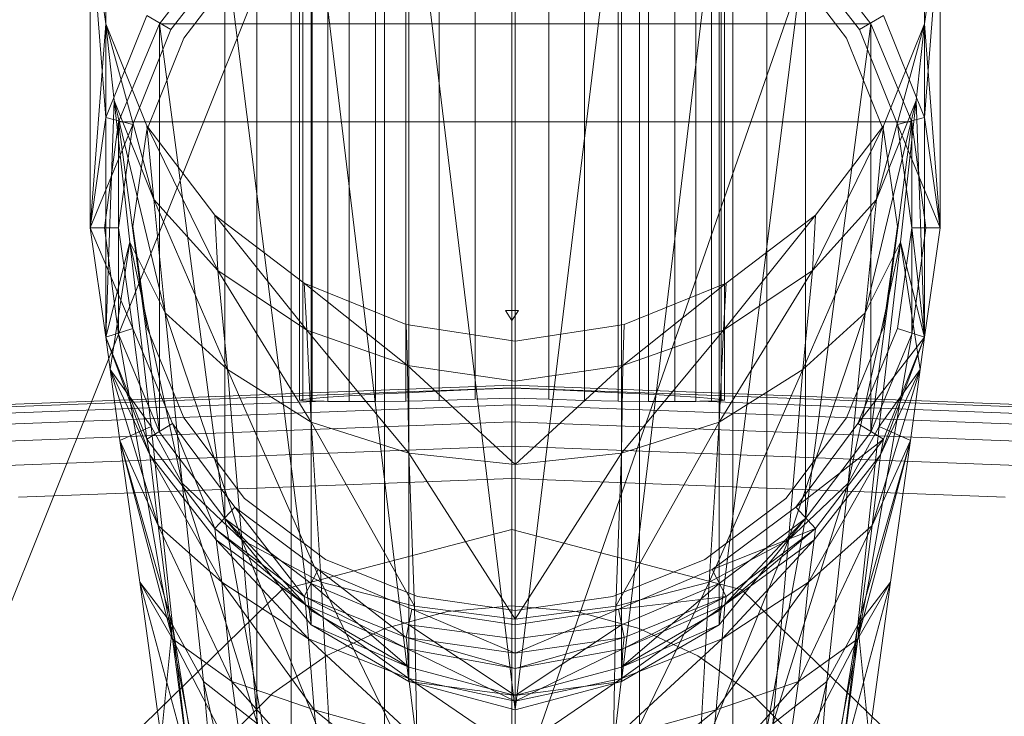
# Model space of a CAD drawing. Header units: metres. Extents: x 397.7 to 427.5, y 12.7 to 28.4.
# Tile 106 of 139: x 409.6787 to 409.7482, y 27.8742 to 27.9233. Entities that reach past the tile are written whole.
import ezdxf

# ---------------------------------------------------------------- set-up
doc = ezdxf.new("R2010")
doc.units = ezdxf.units.M
doc.layers.add('02_MOBILIARIO', color=7, linetype='Continuous', lineweight=18)
doc.layers.add('A-DETL-____-MBND', color=7, linetype='Continuous', lineweight=18)

# ---------------------------------------------------------------- blocks, each defined once
blk = doc.blocks.new('Family - Rentamans P2-152767-05_CLI_AIGUA_P2')
at = {"layer": 'A-DETL-____-MBND', "color": 253, "true_color": 0xaaaaaa}
for p, q in [((0.182758, 0.265), (0.141568, 0.162272)), ((0.218497, 0.265), (0.182758, 0.162272)), ((0.182758, 0.162272), (0.182758, 0.265)), ((0.164758, 0.150299), (0.164758, 0.245)), ((0.16717, 0.159299), (0.16717, 0.245)), ((0.16717, 0.159299), (0.16717, 0.245)), ((0.173758, 0.165887), (0.173758, 0.245)), ((0.173758, 0.165887), (0.173758, 0.245)), ((0.182758, 0.168299), (0.182758, 0.245)), ((0.182758, 0.168299), (0.182758, 0.245)), ((0.191758, 0.165887), (0.191758, 0.245)), ((0.191758, 0.165887), (0.191758, 0.245)), ((0.198347, 0.245), (0.198347, 0.159299)), ((0.198347, 0.159299), (0.198347, 0.245)), ((0.200758, 0.150299), (0.200758, 0.245)), ((0.167758, 0.240838), (0.167758, 0.191066)), ((0.167986, 0.240838), (0.167986, 0.191025)), ((0.167986, 0.240838), (0.167986, 0.191124)), ((0.168663, 0.240838), (0.168663, 0.191002)), ((0.168663, 0.240838), (0.168663, 0.191198)), ((0.169768, 0.19099), (0.169768, 0.240838)), ((0.169768, 0.240838), (0.169768, 0.191285)), ((0.171267, 0.240838), (0.171267, 0.191383)), ((0.171267, 0.240838), (0.171267, 0.190974)), ((0.173116, 0.240838), (0.173116, 0.191488)), ((0.173116, 0.240838), (0.173116, 0.190982)), ((0.175258, 0.240838), (0.175258, 0.191599)), ((0.175258, 0.240838), (0.175258, 0.191012)), ((0.177628, 0.240838), (0.177628, 0.19171)), ((0.177628, 0.240838), (0.177628, 0.191064)), ((0.180153, 0.240838), (0.180153, 0.191819)), ((0.180153, 0.240838), (0.180153, 0.191137)), ((0.182758, 0.240838), (0.182758, 0.191922)), ((0.182758, 0.191229), (0.182758, 0.240838)), ((0.185363, 0.240838), (0.185363, 0.191819)), ((0.185363, 0.191137), (0.185363, 0.240838)), ((0.187888, 0.240838), (0.187888, 0.19171)), ((0.187888, 0.240838), (0.187888, 0.191064)), ((0.190258, 0.240838), (0.190258, 0.191599)), ((0.190258, 0.240838), (0.190258, 0.191012)), ((0.1924, 0.240838), (0.1924, 0.191488)), ((0.1924, 0.240838), (0.1924, 0.190982)), ((0.194249, 0.240838), (0.194249, 0.191383)), ((0.194249, 0.240838), (0.194249, 0.190974)), ((0.195748, 0.240838), (0.195748, 0.19099)), ((0.195748, 0.240838), (0.195748, 0.191285)), ((0.196854, 0.240838), (0.196854, 0.191002)), ((0.196854, 0.240838), (0.196854, 0.191198)), ((0.19753, 0.191025), (0.19753, 0.240838)), ((0.19753, 0.240838), (0.19753, 0.191124)), ((0.197758, 0.240838), (0.197758, 0.191066)), ((0.154087, 0.211028), (0.154087, 0.232928)), ((0.211886, 0.232928), (0.211886, 0.211028)), ((0.182986, 0.232229), (0.182986, 0.169229)), ((0.175486, 0.231128), (0.182986, 0.169229)), ((0.175486, 0.231128), (0.175486, 0.171229)), ((0.190486, 0.231128), (0.182986, 0.169229)), ((0.190486, 0.231128), (0.190486, 0.171229)), ((0.168587, 0.228328), (0.175486, 0.171229)), ((0.168587, 0.228328), (0.168587, 0.175229)), ((0.197386, 0.228328), (0.190486, 0.171229)), ((0.197386, 0.228328), (0.197386, 0.175229)), ((0.152986, 0.225229), (0.154087, 0.217628)), ((0.152986, 0.203229), (0.152986, 0.225229)), ((0.154087, 0.211028), (0.152986, 0.225229)), ((0.211886, 0.217628), (0.212986, 0.225229)), ((0.212986, 0.225229), (0.211886, 0.211028)), ((0.212986, 0.225229), (0.212986, 0.203229)), ((0.162486, 0.223628), (0.157886, 0.217628)), ((0.162486, 0.223628), (0.157886, 0.217628)), ((0.162486, 0.223628), (0.157886, 0.217628)), ((0.162486, 0.223628), (0.168587, 0.175229)), ((0.162486, 0.223628), (0.162486, 0.182729)), ((0.203486, 0.223628), (0.197386, 0.175229)), ((0.208087, 0.217628), (0.203486, 0.223628)), ((0.208087, 0.217628), (0.203486, 0.223628)), ((0.203486, 0.223628), (0.203486, 0.182729)), ((0.208087, 0.217628), (0.203486, 0.223628)), ((0.158686, 0.217229), (0.163186, 0.223028)), ((0.158686, 0.217229), (0.163186, 0.223028)), ((0.202787, 0.223028), (0.207287, 0.217229)), ((0.202787, 0.223028), (0.207287, 0.217229)), ((0.159587, 0.216628), (0.163886, 0.222229)), ((0.163886, 0.222229), (0.159587, 0.216628)), ((0.206386, 0.216628), (0.202087, 0.222229)), ((0.202087, 0.222229), (0.206386, 0.216628)), ((0.152986, 0.203229), (0.154087, 0.217628)), ((0.154087, 0.211028), (0.156986, 0.218229)), ((0.157486, 0.205229), (0.154087, 0.217628)), ((0.154087, 0.217628), (0.156986, 0.210428)), ((0.154686, 0.212229), (0.154087, 0.217628)), ((0.154087, 0.195528), (0.154087, 0.217628)), ((0.157886, 0.217628), (0.154986, 0.210729)), ((0.157886, 0.217628), (0.154986, 0.210729)), ((0.157886, 0.217628), (0.154986, 0.210729)), ((0.158686, 0.217229), (0.156986, 0.218229)), ((0.208087, 0.217628), (0.157886, 0.217628)), ((0.157886, 0.217628), (0.162486, 0.182729)), ((0.157886, 0.217628), (0.157886, 0.188828)), ((0.208087, 0.217628), (0.203486, 0.182729)), ((0.208986, 0.218229), (0.207287, 0.217229)), ((0.210986, 0.210729), (0.208087, 0.217628)), ((0.210986, 0.210729), (0.208087, 0.217628)), ((0.208087, 0.217628), (0.208087, 0.188828)), ((0.210986, 0.210729), (0.208087, 0.217628)), ((0.211886, 0.217628), (0.208486, 0.205229)), ((0.208986, 0.218229), (0.211886, 0.211028)), ((0.208986, 0.210428), (0.211886, 0.217628)), ((0.211886, 0.217628), (0.211287, 0.212229)), ((0.211886, 0.217628), (0.211886, 0.195528)), ((0.211886, 0.217628), (0.212986, 0.203229)), ((0.155986, 0.210528), (0.158686, 0.217229)), ((0.155986, 0.210528), (0.158686, 0.217229)), ((0.207287, 0.217229), (0.209986, 0.210528)), ((0.207287, 0.217229), (0.209986, 0.210528)), ((0.156986, 0.210128), (0.159587, 0.216628)), ((0.159587, 0.216628), (0.156986, 0.210128)), ((0.208986, 0.210128), (0.206386, 0.216628)), ((0.206386, 0.216628), (0.208986, 0.210128)), ((0.154686, 0.212229), (0.154087, 0.195528)), ((0.154087, 0.195528), (0.154686, 0.212229)), ((0.158287, 0.197229), (0.154686, 0.212229)), ((0.154686, 0.212229), (0.157486, 0.205229)), ((0.155787, 0.202229), (0.154686, 0.212229)), ((0.211287, 0.212229), (0.207686, 0.197229)), ((0.211287, 0.212229), (0.208486, 0.205229)), ((0.210186, 0.202229), (0.211287, 0.212229)), ((0.211886, 0.195528), (0.211287, 0.212229)), ((0.152986, 0.203229), (0.154087, 0.211028)), ((0.154986, 0.210729), (0.153986, 0.203229)), ((0.154986, 0.210729), (0.153986, 0.203229)), ((0.154986, 0.210729), (0.153986, 0.203229)), ((0.155986, 0.210528), (0.154087, 0.211028)), ((0.210986, 0.210729), (0.154986, 0.210729)), ((0.154986, 0.210729), (0.157886, 0.188828)), ((0.154986, 0.210729), (0.154986, 0.195729)), ((0.210986, 0.210729), (0.208087, 0.188828)), ((0.211886, 0.211028), (0.209986, 0.210528)), ((0.211986, 0.203229), (0.210986, 0.210729)), ((0.211986, 0.203229), (0.210986, 0.210729)), ((0.210986, 0.210729), (0.210986, 0.195729)), ((0.211986, 0.203229), (0.210986, 0.210729)), ((0.211886, 0.211028), (0.212986, 0.203229)), ((0.152986, 0.203229), (0.155986, 0.210528)), ((0.154986, 0.203229), (0.155986, 0.210528)), ((0.154986, 0.203229), (0.155986, 0.210528)), ((0.155986, 0.203328), (0.156986, 0.210128)), ((0.156986, 0.210128), (0.155986, 0.203328)), ((0.161986, 0.200229), (0.156986, 0.210428)), ((0.156986, 0.210428), (0.161787, 0.204128)), ((0.157486, 0.205229), (0.156986, 0.210428)), ((0.208986, 0.210428), (0.203986, 0.200229)), ((0.204186, 0.204128), (0.208986, 0.210428)), ((0.208986, 0.210428), (0.208486, 0.205229)), ((0.209986, 0.203328), (0.208986, 0.210128)), ((0.208986, 0.210128), (0.209986, 0.203328)), ((0.212986, 0.203229), (0.209986, 0.210528)), ((0.209986, 0.210528), (0.210986, 0.203229)), ((0.209986, 0.210528), (0.210986, 0.203229)), ((0.162686, 0.193229), (0.157486, 0.205229)), ((0.157486, 0.205229), (0.161986, 0.200229)), ((0.158287, 0.197229), (0.157486, 0.205229)), ((0.208486, 0.205229), (0.203287, 0.193229)), ((0.208486, 0.205229), (0.203986, 0.200229)), ((0.208486, 0.205229), (0.207686, 0.197229)), ((0.168287, 0.196028), (0.161787, 0.204128)), ((0.161787, 0.204128), (0.168087, 0.199328)), ((0.161986, 0.200229), (0.161787, 0.204128)), ((0.204186, 0.204128), (0.197686, 0.196028)), ((0.197886, 0.199328), (0.204186, 0.204128)), ((0.204186, 0.204128), (0.203986, 0.200229)), ((0.154087, 0.195528), (0.152986, 0.203229)), ((0.155986, 0.196128), (0.152986, 0.203229)), ((0.154986, 0.203229), (0.152986, 0.203229)), ((0.153986, 0.203229), (0.154986, 0.195729)), ((0.153986, 0.203229), (0.154986, 0.195729)), ((0.154986, 0.195729), (0.153986, 0.203229)), ((0.153986, 0.203229), (0.154986, 0.195729)), ((0.155986, 0.196128), (0.154986, 0.203229)), ((0.155986, 0.196128), (0.154986, 0.203229)), ((0.156986, 0.196229), (0.155986, 0.203328)), ((0.155986, 0.203328), (0.156986, 0.196229)), ((0.208986, 0.196229), (0.209986, 0.203328)), ((0.209986, 0.203328), (0.208986, 0.196229)), ((0.210986, 0.203229), (0.209986, 0.196128)), ((0.210986, 0.203229), (0.209986, 0.196128)), ((0.212986, 0.203229), (0.210986, 0.203229)), ((0.210986, 0.203229), (0.211886, 0.195528)), ((0.210986, 0.195729), (0.211986, 0.203229)), ((0.210986, 0.195729), (0.211986, 0.203229)), ((0.210986, 0.195729), (0.211986, 0.203229)), ((0.210986, 0.195729), (0.211986, 0.203229)), ((0.212986, 0.203229), (0.211886, 0.195528)), ((0.155787, 0.202229), (0.154087, 0.195528)), ((0.154386, 0.193229), (0.155787, 0.202229)), ((0.159486, 0.185229), (0.155787, 0.202229)), ((0.155787, 0.202229), (0.158287, 0.197229)), ((0.157287, 0.189229), (0.155787, 0.202229)), ((0.210186, 0.202229), (0.206486, 0.185229)), ((0.210186, 0.202229), (0.207686, 0.197229)), ((0.208686, 0.189229), (0.210186, 0.202229)), ((0.211886, 0.195528), (0.210186, 0.202229)), ((0.211587, 0.193229), (0.210186, 0.202229)), ((0.168587, 0.189528), (0.161986, 0.200229)), ((0.161986, 0.200229), (0.168287, 0.196028)), ((0.162686, 0.193229), (0.161986, 0.200229)), ((0.203986, 0.200229), (0.197386, 0.189528)), ((0.203986, 0.200229), (0.197686, 0.196028)), ((0.203986, 0.200229), (0.203287, 0.193229)), ((0.175386, 0.193528), (0.168087, 0.199328)), ((0.168087, 0.199328), (0.175287, 0.196428)), ((0.168287, 0.196028), (0.168087, 0.199328)), ((0.190587, 0.193528), (0.197886, 0.199328)), ((0.190686, 0.196428), (0.197886, 0.199328)), ((0.197686, 0.196028), (0.197886, 0.199328)), ((0.163686, 0.181229), (0.158287, 0.197229)), ((0.158287, 0.197229), (0.162686, 0.193229)), ((0.159486, 0.185229), (0.158287, 0.197229)), ((0.182758, 0.197385), (0.182307, 0.197402)), ((0.182307, 0.197402), (0.182758, 0.197398)), ((0.182758, 0.196709), (0.182307, 0.197402)), ((0.182758, 0.197398), (0.183209, 0.197402)), ((0.183209, 0.197402), (0.182758, 0.197385)), ((0.182758, 0.196709), (0.183209, 0.197402)), ((0.182758, 0.196709), (0.182758, 0.197398)), ((0.182758, 0.197385), (0.182758, 0.196709)), ((0.207686, 0.197229), (0.202287, 0.181229)), ((0.207686, 0.197229), (0.203287, 0.193229)), ((0.207686, 0.197229), (0.206486, 0.185229)), ((0.154087, 0.195528), (0.155986, 0.196128)), ((0.155986, 0.196128), (0.154087, 0.195528)), ((0.158787, 0.189428), (0.155986, 0.196128)), ((0.158787, 0.189428), (0.155986, 0.196128)), ((0.155986, 0.196128), (0.156986, 0.188328)), ((0.159587, 0.189828), (0.156986, 0.196229)), ((0.156986, 0.196229), (0.159587, 0.189828)), ((0.175486, 0.187328), (0.168287, 0.196028)), ((0.168287, 0.196028), (0.175386, 0.193528)), ((0.168587, 0.189528), (0.168287, 0.196028)), ((0.175287, 0.196428), (0.182986, 0.195229)), ((0.175386, 0.193528), (0.175287, 0.196428)), ((0.182986, 0.195229), (0.190686, 0.196428)), ((0.197686, 0.196028), (0.190486, 0.187328)), ((0.190587, 0.193528), (0.190686, 0.196428)), ((0.197686, 0.196028), (0.190587, 0.193528)), ((0.197386, 0.189528), (0.197686, 0.196028)), ((0.206386, 0.189828), (0.208986, 0.196229)), ((0.208986, 0.196229), (0.206386, 0.189828)), ((0.209986, 0.196128), (0.207186, 0.189428)), ((0.209986, 0.196128), (0.207186, 0.189428)), ((0.209986, 0.196128), (0.211886, 0.195528)), ((0.211886, 0.195528), (0.209986, 0.196128)), ((0.154386, 0.193229), (0.154087, 0.195528)), ((0.156986, 0.188328), (0.154087, 0.195528)), ((0.154087, 0.195528), (0.156986, 0.188328)), ((0.157186, 0.187229), (0.154087, 0.195528)), ((0.154087, 0.195528), (0.156986, 0.188328)), ((0.154986, 0.195729), (0.157886, 0.188828)), ((0.157986, 0.178428), (0.154986, 0.195729)), ((0.157886, 0.188828), (0.154986, 0.195729)), ((0.154986, 0.195729), (0.157986, 0.178428)), ((0.154986, 0.195729), (0.157886, 0.188828)), ((0.154986, 0.195729), (0.157886, 0.188828)), ((0.154986, 0.195729), (0.157886, 0.188828)), ((0.157886, 0.188828), (0.154986, 0.195729)), ((0.154986, 0.195729), (0.157886, 0.188828)), ((0.211886, 0.195528), (0.207186, 0.189428)), ((0.210986, 0.195729), (0.207986, 0.178428)), ((0.207986, 0.178428), (0.210986, 0.195729)), ((0.208087, 0.188828), (0.210986, 0.195729)), ((0.210986, 0.195729), (0.208087, 0.188828)), ((0.208087, 0.188828), (0.210986, 0.195729)), ((0.208087, 0.188828), (0.210986, 0.195729)), ((0.208087, 0.188828), (0.210986, 0.195729)), ((0.210986, 0.195729), (0.208087, 0.188828)), ((0.208087, 0.188828), (0.210986, 0.195729)), ((0.211886, 0.195528), (0.208787, 0.187229)), ((0.211886, 0.195528), (0.208986, 0.188328)), ((0.211886, 0.195528), (0.208986, 0.188328)), ((0.208986, 0.188328), (0.211886, 0.195528)), ((0.211886, 0.195528), (0.211587, 0.193229)), ((0.182986, 0.192428), (0.182986, 0.195229)), ((0.182986, 0.186528), (0.175386, 0.193528)), ((0.175386, 0.193528), (0.182986, 0.192428)), ((0.175486, 0.187328), (0.175386, 0.193528)), ((0.190587, 0.193528), (0.182986, 0.192428)), ((0.182986, 0.186528), (0.190587, 0.193528)), ((0.190486, 0.187328), (0.190587, 0.193528)), ((0.157287, 0.189229), (0.154386, 0.193229)), ((0.155087, 0.188229), (0.154386, 0.193229)), ((0.154386, 0.193229), (0.157186, 0.187229)), ((0.157787, 0.182229), (0.154386, 0.193229)), ((0.169287, 0.178229), (0.162686, 0.193229)), ((0.162686, 0.193229), (0.168587, 0.189528)), ((0.163686, 0.181229), (0.162686, 0.193229)), ((0.203287, 0.193229), (0.196686, 0.178229)), ((0.203287, 0.193229), (0.197386, 0.189528)), ((0.203287, 0.193229), (0.202287, 0.181229)), ((0.208186, 0.182229), (0.211587, 0.193229)), ((0.211587, 0.193229), (0.208686, 0.189229)), ((0.208787, 0.187229), (0.211587, 0.193229)), ((0.211587, 0.193229), (0.210886, 0.188229)), ((0.104556, 0.189155), (0.182758, 0.192131)), ((0.105705, 0.189025), (0.182758, 0.191957)), ((0.180153, 0.191819), (0.182758, 0.191922)), ((0.182757, 0.191922), (0.182757, 0.191957)), ((0.182758, 0.192131), (0.260961, 0.189155)), ((0.182758, 0.191957), (0.182758, 0.192131)), ((0.182758, 0.191957), (0.259811, 0.189025)), ((0.182758, 0.191922), (0.185363, 0.191819)), ((0.182986, 0.186528), (0.182986, 0.192428)), ((0.167986, 0.191124), (0.168663, 0.191198)), ((0.168663, 0.191198), (0.169768, 0.191285)), ((0.169768, 0.191285), (0.171267, 0.191383)), ((0.171267, 0.191383), (0.173116, 0.191488)), ((0.173116, 0.191488), (0.175258, 0.191599)), ((0.175258, 0.191599), (0.177628, 0.19171)), ((0.177628, 0.19171), (0.180153, 0.191819)), ((0.182758, 0.191229), (0.180153, 0.191137)), ((0.182758, 0.190738), (0.182758, 0.191229)), ((0.185363, 0.191137), (0.182758, 0.191229)), ((0.185363, 0.191819), (0.187888, 0.19171)), ((0.187888, 0.19171), (0.190258, 0.191599)), ((0.190258, 0.191599), (0.1924, 0.191488)), ((0.1924, 0.191488), (0.194249, 0.191383)), ((0.194249, 0.191383), (0.195748, 0.191285)), ((0.195748, 0.191285), (0.196854, 0.191198)), ((0.196854, 0.191198), (0.19753, 0.191124)), ((0.10869, 0.188685), (0.169502, 0.191)), ((0.113742, 0.188111), (0.182758, 0.190738)), ((0.167758, 0.191066), (0.167986, 0.191124)), ((0.167986, 0.191025), (0.167758, 0.191066)), ((0.168663, 0.191002), (0.167986, 0.191025)), ((0.169502, 0.191), (0.168663, 0.191002)), ((0.169768, 0.19099), (0.169502, 0.191)), ((0.171267, 0.190974), (0.169768, 0.19099)), ((0.173116, 0.190982), (0.171267, 0.190974)), ((0.175258, 0.191012), (0.173116, 0.190982)), ((0.177628, 0.191064), (0.175258, 0.191012)), ((0.180153, 0.191137), (0.177628, 0.191064)), ((0.182758, 0.190738), (0.251774, 0.188111)), ((0.182758, 0.189549), (0.182758, 0.190738)), ((0.187888, 0.191064), (0.185363, 0.191137)), ((0.190258, 0.191012), (0.187888, 0.191064)), ((0.1924, 0.190982), (0.190258, 0.191012)), ((0.194249, 0.190974), (0.1924, 0.190982)), ((0.195748, 0.19099), (0.194249, 0.190974)), ((0.195748, 0.19099), (0.196014, 0.191)), ((0.196854, 0.191002), (0.196014, 0.191)), ((0.196014, 0.191), (0.256826, 0.188685)), ((0.19753, 0.191025), (0.196854, 0.191002)), ((0.19753, 0.191124), (0.197758, 0.191066)), ((0.197758, 0.191066), (0.19753, 0.191025)), ((0.163886, 0.184128), (0.159587, 0.189828)), ((0.159587, 0.189828), (0.163886, 0.184128)), ((0.202087, 0.184128), (0.206386, 0.189828)), ((0.206386, 0.189828), (0.202087, 0.184128)), ((0.121577, 0.18722), (0.182758, 0.189549)), ((0.155087, 0.188229), (0.157287, 0.189229)), ((0.158787, 0.189428), (0.156986, 0.188328)), ((0.159486, 0.185229), (0.157287, 0.189229)), ((0.158787, 0.175229), (0.157287, 0.189229)), ((0.163186, 0.183528), (0.158787, 0.189428)), ((0.163186, 0.183528), (0.158787, 0.189428)), ((0.158787, 0.189428), (0.161787, 0.182028)), ((0.175886, 0.176528), (0.168587, 0.189528)), ((0.168587, 0.189528), (0.175486, 0.187328)), ((0.169287, 0.178229), (0.168587, 0.189528)), ((0.182758, 0.189549), (0.243939, 0.18722)), ((0.182758, 0.187828), (0.182758, 0.189549)), ((0.197386, 0.189528), (0.190087, 0.176528)), ((0.197386, 0.189528), (0.190486, 0.187328)), ((0.196686, 0.178229), (0.197386, 0.189528)), ((0.207186, 0.189428), (0.202787, 0.183528)), ((0.207186, 0.189428), (0.202787, 0.183528)), ((0.208686, 0.189229), (0.206486, 0.185229)), ((0.207186, 0.189428), (0.208986, 0.188328)), ((0.208686, 0.189229), (0.207186, 0.175229)), ((0.210886, 0.188229), (0.208686, 0.189229)), ((0.157886, 0.188828), (0.162486, 0.182729)), ((0.162486, 0.182729), (0.157886, 0.188828)), ((0.157886, 0.188828), (0.162486, 0.182729)), ((0.157886, 0.188828), (0.162486, 0.182729)), ((0.157886, 0.188828), (0.162486, 0.182729)), ((0.162486, 0.182729), (0.157886, 0.188828)), ((0.157886, 0.188828), (0.162486, 0.182729)), ((0.203486, 0.182729), (0.208087, 0.188828)), ((0.208087, 0.188828), (0.203486, 0.182729)), ((0.203486, 0.182729), (0.208087, 0.188828)), ((0.203486, 0.182729), (0.208087, 0.188828)), ((0.208087, 0.188828), (0.203486, 0.182729)), ((0.203486, 0.182729), (0.208087, 0.188828)), ((0.203486, 0.182729), (0.208087, 0.188828)), ((0.132917, 0.185931), (0.182758, 0.187828)), ((0.158787, 0.175229), (0.155087, 0.188229)), ((0.156486, 0.178229), (0.155087, 0.188229)), ((0.155087, 0.188229), (0.157787, 0.182229)), ((0.158787, 0.174229), (0.155087, 0.188229)), ((0.157186, 0.187229), (0.156986, 0.188328)), ((0.161787, 0.182028), (0.156986, 0.188328)), ((0.156986, 0.188328), (0.161787, 0.182028)), ((0.156986, 0.188328), (0.161787, 0.182028)), ((0.182758, 0.187828), (0.232599, 0.185931)), ((0.182758, 0.18555), (0.182759, 0.187828)), ((0.202787, 0.183528), (0.208986, 0.188328)), ((0.204186, 0.182028), (0.208986, 0.188328)), ((0.208986, 0.188328), (0.204186, 0.182028)), ((0.204186, 0.182028), (0.208986, 0.188328)), ((0.210886, 0.188229), (0.207186, 0.175229)), ((0.207186, 0.174229), (0.210886, 0.188229)), ((0.208186, 0.182229), (0.210886, 0.188229)), ((0.208986, 0.188328), (0.208787, 0.187229)), ((0.210886, 0.188229), (0.209486, 0.178229)), ((0.157787, 0.182229), (0.157186, 0.187229)), ((0.157186, 0.187229), (0.161886, 0.181229)), ((0.162287, 0.178229), (0.157186, 0.187229)), ((0.182986, 0.175628), (0.175486, 0.187328)), ((0.175486, 0.187328), (0.182986, 0.186528)), ((0.175886, 0.176528), (0.175486, 0.187328)), ((0.190486, 0.187328), (0.182986, 0.186528)), ((0.190486, 0.187328), (0.182986, 0.175628)), ((0.190087, 0.176528), (0.190486, 0.187328)), ((0.208787, 0.187229), (0.203686, 0.178229)), ((0.204087, 0.181229), (0.208787, 0.187229)), ((0.208787, 0.187229), (0.208186, 0.182229)), ((0.182986, 0.175628), (0.182986, 0.186528)), ((0.14793, 0.184225), (0.182758, 0.18555)), ((0.163686, 0.181229), (0.159486, 0.185229)), ((0.164787, 0.168229), (0.159486, 0.185229)), ((0.160986, 0.171229), (0.159486, 0.185229)), ((0.182758, 0.18555), (0.217586, 0.184225)), ((0.206486, 0.185229), (0.201186, 0.168229)), ((0.206486, 0.185229), (0.202287, 0.181229)), ((0.206486, 0.185229), (0.204986, 0.171229)), ((0.163186, 0.183528), (0.161787, 0.182028)), ((0.169087, 0.179128), (0.163186, 0.183528)), ((0.169087, 0.179128), (0.163186, 0.183528)), ((0.163186, 0.183528), (0.168087, 0.177229)), ((0.169587, 0.179828), (0.163886, 0.184128)), ((0.163886, 0.184128), (0.169587, 0.179828)), ((0.196386, 0.179828), (0.202087, 0.184128)), ((0.202087, 0.184128), (0.196386, 0.179828)), ((0.202787, 0.183528), (0.196886, 0.179128)), ((0.202787, 0.183528), (0.196886, 0.179128)), ((0.202787, 0.183528), (0.204186, 0.182028)), ((0.158787, 0.174229), (0.157787, 0.182229)), ((0.157787, 0.182229), (0.162287, 0.178229)), ((0.162986, 0.171229), (0.157787, 0.182229)), ((0.162486, 0.182729), (0.172787, 0.126729)), ((0.162486, 0.182729), (0.172787, 0.126729)), ((0.162486, 0.182729), (0.168587, 0.178128)), ((0.162486, 0.182729), (0.168587, 0.176229)), ((0.162486, 0.182729), (0.168587, 0.176229)), ((0.162486, 0.182729), (0.168587, 0.176229)), ((0.168587, 0.175229), (0.162486, 0.182729)), ((0.162486, 0.182729), (0.168587, 0.175229)), ((0.193186, 0.126729), (0.203486, 0.182729)), ((0.193186, 0.126729), (0.203486, 0.182729)), ((0.197386, 0.178128), (0.203486, 0.182729)), ((0.197386, 0.176229), (0.203486, 0.182729)), ((0.197386, 0.176229), (0.203486, 0.182729)), ((0.197386, 0.175229), (0.203486, 0.182729)), ((0.197386, 0.176229), (0.203486, 0.182729)), ((0.197386, 0.176229), (0.203486, 0.182729)), ((0.202986, 0.171229), (0.208186, 0.182229)), ((0.203686, 0.178229), (0.208186, 0.182229)), ((0.208186, 0.182229), (0.207186, 0.174229)), ((0.168087, 0.177229), (0.161787, 0.182028)), ((0.161787, 0.182028), (0.168087, 0.177229)), ((0.161787, 0.182028), (0.168186, 0.176628)), ((0.161886, 0.181229), (0.161787, 0.182028)), ((0.161787, 0.182028), (0.168087, 0.177229)), ((0.166524, 0.177701), (0.182758, 0.18194)), ((0.182758, 0.18194), (0.166524, 0.177701)), ((0.182758, 0.18194), (0.198992, 0.177701)), ((0.198992, 0.177701), (0.182758, 0.18194)), ((0.196886, 0.179128), (0.204186, 0.182028)), ((0.204186, 0.182028), (0.197787, 0.176628)), ((0.197886, 0.177229), (0.204186, 0.182028)), ((0.204186, 0.182028), (0.197886, 0.177229)), ((0.197886, 0.177229), (0.204186, 0.182028)), ((0.204186, 0.182028), (0.204087, 0.181229)), ((0.161886, 0.181229), (0.168186, 0.176628)), ((0.162287, 0.178229), (0.161886, 0.181229)), ((0.161886, 0.181229), (0.168386, 0.174229)), ((0.169287, 0.178229), (0.163686, 0.181229)), ((0.169986, 0.165628), (0.163686, 0.181229)), ((0.164787, 0.168229), (0.163686, 0.181229)), ((0.202287, 0.181229), (0.195986, 0.165628)), ((0.202287, 0.181229), (0.196686, 0.178229)), ((0.204087, 0.181229), (0.197587, 0.174229)), ((0.197787, 0.176628), (0.204087, 0.181229)), ((0.202287, 0.181229), (0.201186, 0.168229)), ((0.204087, 0.181229), (0.203686, 0.178229)), ((0.176087, 0.177229), (0.169587, 0.179828)), ((0.169587, 0.179828), (0.176087, 0.177229)), ((0.189886, 0.177229), (0.196386, 0.179828)), ((0.196386, 0.179828), (0.189886, 0.177229)), ((0.169087, 0.179128), (0.168087, 0.177229)), ((0.175686, 0.176328), (0.169087, 0.179128)), ((0.175686, 0.176328), (0.169087, 0.179128)), ((0.169087, 0.179128), (0.175287, 0.174328)), ((0.196886, 0.179128), (0.190287, 0.176328)), ((0.196886, 0.179128), (0.190287, 0.176328)), ((0.196886, 0.179128), (0.197886, 0.177229)), ((0.158787, 0.175229), (0.156486, 0.178229)), ((0.157986, 0.167229), (0.156486, 0.178229)), ((0.156486, 0.178229), (0.158787, 0.174229)), ((0.159986, 0.165229), (0.156486, 0.178229)), ((0.167986, 0.126428), (0.157986, 0.178428)), ((0.157986, 0.178428), (0.167986, 0.126428)), ((0.162986, 0.171229), (0.162287, 0.178229)), ((0.162287, 0.178229), (0.168386, 0.174229)), ((0.168787, 0.169229), (0.162287, 0.178229)), ((0.168587, 0.178128), (0.175486, 0.175229)), ((0.168587, 0.176229), (0.168587, 0.178128)), ((0.168587, 0.178128), (0.175486, 0.172229)), ((0.175886, 0.176528), (0.169287, 0.178229)), ((0.176087, 0.164229), (0.169287, 0.178229)), ((0.169986, 0.165628), (0.169287, 0.178229)), ((0.196686, 0.178229), (0.189886, 0.164229)), ((0.196686, 0.178229), (0.190087, 0.176528)), ((0.190486, 0.175229), (0.197386, 0.178128)), ((0.190486, 0.172229), (0.197386, 0.178128)), ((0.195986, 0.165628), (0.196686, 0.178229)), ((0.203686, 0.178229), (0.197186, 0.169229)), ((0.197386, 0.178128), (0.197386, 0.176229)), ((0.197587, 0.174229), (0.203686, 0.178229)), ((0.207986, 0.178428), (0.197986, 0.126428)), ((0.207986, 0.178428), (0.197986, 0.126428)), ((0.203686, 0.178229), (0.202986, 0.171229)), ((0.205986, 0.165229), (0.209486, 0.178229)), ((0.209486, 0.178229), (0.207186, 0.175229)), ((0.207186, 0.174229), (0.209486, 0.178229)), ((0.209486, 0.178229), (0.207986, 0.167229)), ((0.166524, 0.177701), (0.154641, 0.166119)), ((0.154641, 0.166119), (0.166524, 0.177701)), ((0.198992, 0.177701), (0.210876, 0.166119)), ((0.210876, 0.166119), (0.198992, 0.177701)), ((0.175287, 0.174328), (0.168087, 0.177229)), ((0.168087, 0.177229), (0.175287, 0.174328)), ((0.168087, 0.177229), (0.175386, 0.173528)), ((0.168186, 0.176628), (0.168087, 0.177229)), ((0.168087, 0.177229), (0.175287, 0.174328)), ((0.168186, 0.176628), (0.175386, 0.173528)), ((0.168186, 0.176628), (0.175486, 0.171428)), ((0.168186, 0.176628), (0.168386, 0.174229)), ((0.182986, 0.176229), (0.176087, 0.177229)), ((0.176087, 0.177229), (0.182986, 0.176229)), ((0.182986, 0.176229), (0.189886, 0.177229)), ((0.189886, 0.177229), (0.182986, 0.176229)), ((0.190287, 0.176328), (0.197886, 0.177229)), ((0.197787, 0.176628), (0.190486, 0.171428)), ((0.197886, 0.177229), (0.190587, 0.173528)), ((0.190587, 0.173528), (0.197787, 0.176628)), ((0.190686, 0.174328), (0.197886, 0.177229)), ((0.197886, 0.177229), (0.190686, 0.174328)), ((0.190686, 0.174328), (0.197886, 0.177229)), ((0.197787, 0.176628), (0.197587, 0.174229)), ((0.197886, 0.177229), (0.197787, 0.176628)), ((0.168587, 0.176229), (0.175486, 0.172229)), ((0.168587, 0.176229), (0.175486, 0.172229)), ((0.168587, 0.175229), (0.168587, 0.176229)), ((0.17378, 0.174965), (0.1782, 0.17615)), ((0.17378, 0.174965), (0.1782, 0.17615)), ((0.175686, 0.176328), (0.175287, 0.174328)), ((0.182986, 0.175229), (0.175686, 0.176328)), ((0.182986, 0.175229), (0.175686, 0.176328)), ((0.175686, 0.176328), (0.182986, 0.173229)), ((0.182986, 0.175628), (0.175886, 0.176528)), ((0.176087, 0.164229), (0.175886, 0.176528)), ((0.1782, 0.17615), (0.182758, 0.176549)), ((0.1782, 0.17615), (0.182758, 0.176549)), ((0.182758, 0.176549), (0.187316, 0.17615)), ((0.182758, 0.176549), (0.187316, 0.17615)), ((0.190087, 0.176528), (0.182986, 0.175628)), ((0.190287, 0.176328), (0.182986, 0.175229)), ((0.190287, 0.176328), (0.182986, 0.173229)), ((0.190287, 0.176328), (0.182986, 0.175229)), ((0.187316, 0.17615), (0.191736, 0.174965)), ((0.187316, 0.17615), (0.191736, 0.174965)), ((0.189886, 0.164229), (0.190087, 0.176528)), ((0.190287, 0.176328), (0.190686, 0.174328)), ((0.190486, 0.172229), (0.197386, 0.176229)), ((0.190486, 0.172229), (0.197386, 0.176229)), ((0.197386, 0.175229), (0.197386, 0.176229)), ((0.157986, 0.167229), (0.158787, 0.175229)), ((0.160986, 0.171229), (0.158787, 0.175229)), ((0.162686, 0.151229), (0.158787, 0.175229)), ((0.161287, 0.154229), (0.158787, 0.175229)), ((0.175486, 0.171229), (0.168587, 0.175229)), ((0.168587, 0.175229), (0.175486, 0.172229)), ((0.175486, 0.175229), (0.182986, 0.174229)), ((0.175486, 0.172229), (0.175486, 0.175229)), ((0.175486, 0.175229), (0.182986, 0.170229)), ((0.182986, 0.163229), (0.182986, 0.175628)), ((0.182986, 0.174229), (0.190486, 0.175229)), ((0.182986, 0.170229), (0.190486, 0.175229)), ((0.182986, 0.175229), (0.182986, 0.173229)), ((0.190486, 0.175229), (0.190486, 0.172229)), ((0.190486, 0.171229), (0.197386, 0.175229)), ((0.197386, 0.175229), (0.190486, 0.172229)), ((0.207186, 0.175229), (0.203287, 0.151229)), ((0.207186, 0.175229), (0.204686, 0.154229)), ((0.207186, 0.175229), (0.204986, 0.171229)), ((0.207986, 0.167229), (0.207186, 0.175229)), ((0.169633, 0.173032), (0.17378, 0.174965)), ((0.169633, 0.173032), (0.17378, 0.174965)), ((0.191736, 0.174965), (0.195883, 0.173032)), ((0.191736, 0.174965), (0.195883, 0.173032)), ((0.159986, 0.165229), (0.158787, 0.174229)), ((0.158787, 0.174229), (0.162986, 0.171229)), ((0.163986, 0.164229), (0.158787, 0.174229)), ((0.175486, 0.171428), (0.168386, 0.174229)), ((0.168386, 0.174229), (0.175986, 0.167229)), ((0.168386, 0.174229), (0.168787, 0.169229)), ((0.182986, 0.173229), (0.175287, 0.174328)), ((0.175287, 0.174328), (0.182986, 0.173229)), ((0.175287, 0.174328), (0.182986, 0.172128)), ((0.175287, 0.174328), (0.175386, 0.173528)), ((0.175287, 0.174328), (0.182986, 0.173229)), ((0.182986, 0.173229), (0.190686, 0.174328)), ((0.190686, 0.174328), (0.182986, 0.173229)), ((0.190686, 0.174328), (0.182986, 0.172128)), ((0.182986, 0.173229), (0.190686, 0.174328)), ((0.182986, 0.170229), (0.182986, 0.174229)), ((0.197587, 0.174229), (0.189986, 0.167229)), ((0.190486, 0.171428), (0.197587, 0.174229)), ((0.190686, 0.174328), (0.190587, 0.173528)), ((0.197587, 0.174229), (0.197186, 0.169229)), ((0.201986, 0.164229), (0.207186, 0.174229)), ((0.202986, 0.171229), (0.207186, 0.174229)), ((0.207186, 0.174229), (0.205986, 0.165229)), ((0.182986, 0.172128), (0.175386, 0.173528)), ((0.175386, 0.173528), (0.182986, 0.169828)), ((0.175386, 0.173528), (0.175486, 0.171428)), ((0.182986, 0.172128), (0.190587, 0.173528)), ((0.190587, 0.173528), (0.182986, 0.169828)), ((0.182986, 0.173229), (0.182986, 0.172128)), ((0.190587, 0.173528), (0.190486, 0.171428)), ((0.165885, 0.170407), (0.169633, 0.173032)), ((0.165885, 0.170407), (0.169633, 0.173032)), ((0.195883, 0.173032), (0.199631, 0.170407)), ((0.195883, 0.173032), (0.199631, 0.170407)), ((0.175486, 0.172229), (0.182986, 0.170229)), ((0.175486, 0.172229), (0.182986, 0.170229)), ((0.175486, 0.171229), (0.175486, 0.172229)), ((0.182986, 0.170229), (0.190486, 0.172229)), ((0.182986, 0.170229), (0.190486, 0.172229)), ((0.182986, 0.172128), (0.182986, 0.169828)), ((0.190486, 0.171229), (0.190486, 0.172229)), ((0.164787, 0.168229), (0.160986, 0.171229)), ((0.166486, 0.147229), (0.160986, 0.171229)), ((0.162686, 0.151229), (0.160986, 0.171229)), ((0.163986, 0.164229), (0.162986, 0.171229)), ((0.162986, 0.171229), (0.168787, 0.169229)), ((0.169386, 0.164028), (0.162986, 0.171229)), ((0.182986, 0.169828), (0.175486, 0.171428)), ((0.175486, 0.171428), (0.182986, 0.166328)), ((0.175486, 0.171428), (0.175986, 0.167229)), ((0.182986, 0.169229), (0.175486, 0.171229)), ((0.175486, 0.171229), (0.182986, 0.170229)), ((0.182986, 0.169828), (0.190486, 0.171428)), ((0.190486, 0.171428), (0.182986, 0.166328)), ((0.182986, 0.169229), (0.190486, 0.171229)), ((0.190486, 0.171229), (0.182986, 0.170229)), ((0.190486, 0.171428), (0.189986, 0.167229)), ((0.196587, 0.164028), (0.202986, 0.171229)), ((0.197186, 0.169229), (0.202986, 0.171229)), ((0.204986, 0.171229), (0.199486, 0.147229)), ((0.204986, 0.171229), (0.201186, 0.168229)), ((0.202986, 0.171229), (0.201986, 0.164229)), ((0.203287, 0.151229), (0.204986, 0.171229)), ((0.162649, 0.167172), (0.165885, 0.170407)), ((0.162649, 0.167172), (0.165885, 0.170407)), ((0.199631, 0.170407), (0.202867, 0.167172)), ((0.199631, 0.170407), (0.202867, 0.167172)), ((0.182986, 0.169229), (0.182986, 0.170229)), ((0.182986, 0.169828), (0.182986, 0.166328)), ((0.175986, 0.167229), (0.168787, 0.169229)), ((0.168787, 0.169229), (0.176287, 0.163229)), ((0.168787, 0.169229), (0.169386, 0.164028)), ((0.197186, 0.169229), (0.189686, 0.163229)), ((0.189986, 0.167229), (0.197186, 0.169229)), ((0.197186, 0.169229), (0.196587, 0.164028))]:
    blk.add_line(p, q, dxfattribs=at)
blk = doc.blocks.new('LONDR55-XX_ZZ-ARQ-CAA-M3D-Londres55_ifc-1-05_CLI_AIGUA_P2')
at = {"layer": '02_MOBILIARIO', "color": 253, "lineweight": 18, "true_color": 0xaaaaaa}
blk.add_blockref('Family - Rentamans P2-152767-05_CLI_AIGUA_P2', (409.530657, 27.705417), dxfattribs=at)

msp = doc.modelspace()

# ---------------------------------------------------------------- block references
at = {"lineweight": 5}
msp.add_blockref('LONDR55-XX_ZZ-ARQ-CAA-M3D-Londres55_ifc-1-05_CLI_AIGUA_P2', (0, 0), dxfattribs=at)

doc.saveas('drawing.dxf')
